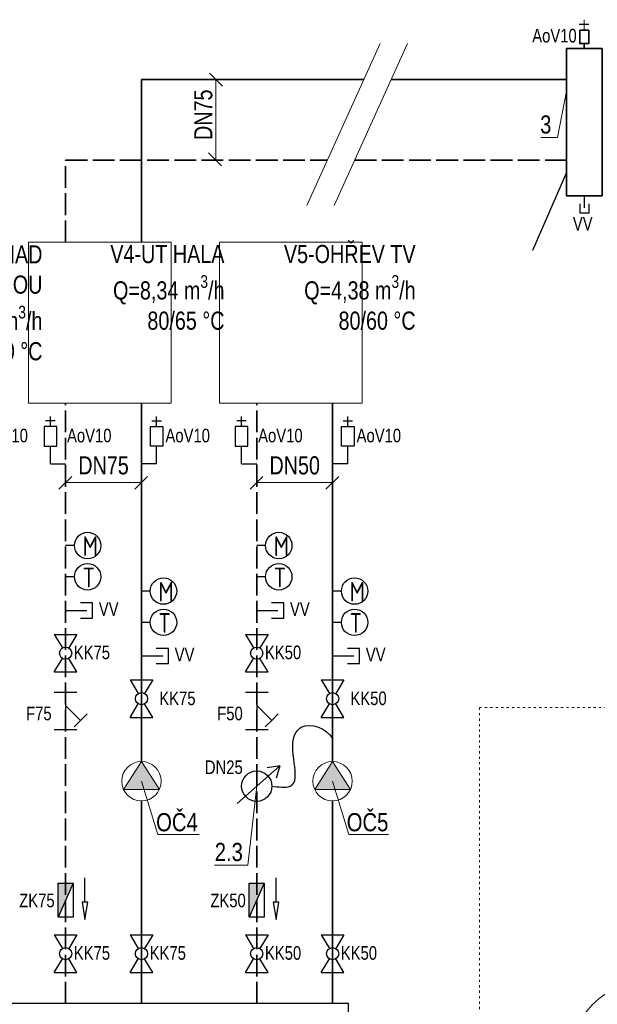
# Model space of a CAD drawing. Header units: millimetres. Extents: x -98431657 to -98227415, y -465497820 to -465456067.
# Tile 57 of 63: x -98399959 to -98396773, y -465469647 to -465464219. Entities that reach past the tile are written whole.
import ezdxf

# ---------------------------------------------------------------- set-up
doc = ezdxf.new("R2010")
doc.units = ezdxf.units.MM
doc.linetypes.add('ACAD_ISO02W100', pattern=[15, 12, -3])
doc.linetypes.add('ACAD_ISO03W100', pattern=[30, 12, -18])
for name, color, linetype, lineweight in [('AA_ROZPISKY', 7, 'Continuous', 15), ('Kóty obecně', 7, 'Continuous', 25), ('Pasivní chlazení', 7, 'Continuous', 25), ('Standard', 7, 'Continuous', 25), ('Topení', 6, 'Continuous', 25), ('WPF 1 - vrt', 7, 'Continuous', 25), ('ZAM - POHLEDY_Pero_č.__2', 7, 'Continuous', 13), ('základ', 7, 'Continuous', 25)]:
    doc.layers.add(name, color=color, linetype=linetype, lineweight=lineweight)
doc.layers.add('URB_DOMY_skica_hatch', color=7, linetype='Continuous', lineweight=25, true_color=0x656565)
doc.styles.add('ARIAL', font='arial.ttf')
doc.styles.add('ISOCPEUR', font='isocpeur.ttf')

msp = doc.modelspace()

# ---------------------------------------------------------------- hatches: boundary and pattern name
at = {"linetype": 'ACAD_ISO02W100', "lineweight": 100}
h = msp.add_hatch(color=256, dxfattribs=at)
h.dxf.hatch_style = 1
h.paths.add_polyline_path([(-98402677.1, -465468979.9), (-98402760.8, -465468979.9), (-98402760.8, -465469165.9)])
h.paths.add_polyline_path([(-98401672.8, -465468979.9), (-98401756.5, -465468979.9), (-98401756.5, -465469165.9)])
h.paths.add_polyline_path([(-98400668.6, -465468979.9), (-98400752.2, -465468979.9), (-98400752.2, -465469165.9)])
h.paths.add_polyline_path([(-98399664.3, -465468979.9), (-98399748, -465468979.9), (-98399748, -465469165.9)])
h.paths.add_polyline_path([(-98398609.8, -465468979.9), (-98398693.5, -465468979.9), (-98398693.5, -465469165.9)])
at = {"layer": 'URB_DOMY_skica_hatch', "linetype": 'Continuous', "lineweight": 25, "true_color": 0x000000}
for points in [[(-98399287.7, -465468308.8), (-98399386.5, -465468462.9), (-98399188.9, -465468462.9)], [(-98398233.2, -465468308.8), (-98398332, -465468462.9), (-98398134.4, -465468462.9)]]:
    msp.add_hatch(color=18, dxfattribs=at).paths.add_polyline_path(points)

# ---------------------------------------------------------------- linework, layer by layer
at = {"layer": 'AA_ROZPISKY', "linetype": 'ACAD_ISO03W100', "lineweight": 20}
msp.add_lwpolyline([(-98397423.3, -465468010.6), (-98387923.3, -465468011.5), (-98387923.7, -465472044.8), (-98397423.7, -465472043.9)], close=True, dxfattribs=at)
at = {"layer": 'AA_ROZPISKY'}
msp.add_circle((-98396423.5, -465470027.3), 533.3, dxfattribs=at)
at = {"layer": 'Pasivní chlazení'}
for centre in [(-98399584.6, -465467117.7), (-98398530.1, -465467117.7), (-98399584.6, -465467290.1), (-98398530.1, -465467290.1), (-98399166.1, -465467368.7), (-98398111.7, -465467368.7), (-98399166.1, -465467541.2), (-98398111.7, -465467541.2)]:
    msp.add_circle(centre, 72.9, dxfattribs=at)
at = {"layer": 'Standard', "color": 0, "linetype": 'Continuous', "lineweight": 35}
msp.add_line((-98396844.9, -465464378.1), (-98396844.9, -465464350.4), dxfattribs=at)
at = {"layer": 'Standard', "color": 1, "linetype": 'Continuous', "lineweight": 35}
for p, q in [((-98399287.7, -465464548.2), (-98398060.7, -465464548.2)), ((-98399287.7, -465465445.7), (-98399287.7, -465464548.2)), ((-98397910.1, -465464548.2), (-98396942.8, -465464548.2)), ((-98399287.7, -465468308.8), (-98399287.7, -465466332.8)), ((-98398233.2, -465468308.8), (-98398233.2, -465466332.8)), ((-98399287.7, -465469643.5), (-98399287.7, -465468526.2)), ((-98398233.2, -465469643.5), (-98398233.2, -465468526.2))]:
    msp.add_line(p, q, dxfattribs=at)
at = {"layer": 'Standard', "color": 0, "linetype": 'Continuous', "lineweight": 13}
for p, q in [((-98396991.8, -465464868.9), (-98396942.8, -465464611.8)), ((-98397083.8, -465464868.9), (-98396991.8, -465464868.9)), ((-98399287.7, -465468417.5), (-98399197.7, -465468710.6)), ((-98398700.6, -465468879.8), (-98398651.7, -465468444.4)), ((-98398233.2, -465468417.5), (-98398143.3, -465468710.6)), ((-98399197.7, -465468710.6), (-98398969.7, -465468710.6)), ((-98398143.3, -465468710.6), (-98397924.2, -465468710.6)), ((-98398884.8, -465468879.8), (-98398700.6, -465468879.8)), ((-98398146.1, -465469643.5), (-98403451.9, -465469643.5)), ((-98398146.1, -465469643.5), (-98398146.1, -465469978.3))]:
    msp.add_line(p, q, dxfattribs=at)
at = {"layer": 'Standard', "color": 5, "linetype": 'ACAD_ISO02W100', "lineweight": 35, "ltscale": 10}
for p, q in [((-98399706.1, -465464992.2), (-98398261.9, -465464992.2)), ((-98399706.1, -465465445.7), (-98399706.1, -465464992.2)), ((-98398111.3, -465464992.2), (-98396942.8, -465464992.2)), ((-98399706.1, -465469643.5), (-98399706.1, -465466332.8)), ((-98398651.7, -465469643.5), (-98398651.7, -465466332.8))]:
    msp.add_line(p, q, dxfattribs=at)
at = {"layer": 'Standard', "color": 0, "linetype": 'Continuous', "lineweight": 35}
for points in [[(-98396869.4, -465464277.2), (-98396820.4, -465464277.2), (-98396820.4, -465464350.4), (-98396869.4, -465464350.4), (-98396869.4, -465464277.2)], [(-98396942.8, -465464378.1), (-98396747, -465464378.1), (-98396747, -465465189.7), (-98396942.8, -465465189.7), (-98396942.8, -465464378.1)]]:
    msp.add_lwpolyline(points, close=True, dxfattribs=at)
at = {"layer": 'Standard', "color": 0, "linetype": 'Continuous', "lineweight": 25}
msp.add_lwpolyline([(-98398146.1, -465469643.5), (-98403451.9, -465469643.5), (-98403451.9, -465469978.3), (-98398146.1, -465469978.3), (-98398146.1, -465469643.5)], close=True, dxfattribs=at)
at = {"layer": 'Topení', "color": 0, "linetype": 'Continuous', "lineweight": 13}
for p, q in [((-98396844.9, -465464277.2), (-98396844.9, -465464218.6)), ((-98397971.2, -465464350.6), (-98398375.8, -465465243.6)), ((-98397820.5, -465464350.6), (-98398225.2, -465465243.6)), ((-98398912, -465464514.3), (-98398841, -465464585.3)), ((-98398878.1, -465464992.2), (-98398878.1, -465464548.2)), ((-98398917.8, -465464952.5), (-98398846.8, -465465023.5)), ((-98399672.3, -465466736.8), (-98399743.3, -465466807.8)), ((-98399706.1, -465466770.6), (-98399287.7, -465466770.6)), ((-98399253.8, -465466736.8), (-98399324.8, -465466807.8)), ((-98398617.8, -465466736.8), (-98398688.8, -465466807.8)), ((-98398651.7, -465466770.6), (-98398233.2, -465466770.6)), ((-98398199.4, -465466736.8), (-98398270.4, -465466807.8))]:
    msp.add_line(p, q, dxfattribs=at)
at = {"layer": 'Topení', "color": 0, "linetype": 'Continuous', "lineweight": 25}
for p, q in [((-98396942.8, -465465060.6), (-98397130.8, -465465490.5)), ((-98396844.9, -465465189.7), (-98396844.9, -465465256.7)), ((-98396868.6, -465465233), (-98396868.6, -465465283.2)), ((-98396818.4, -465465283.2), (-98396818.4, -465465233)), ((-98396868.6, -465465283.2), (-98396818.4, -465465283.2)), ((-98399706.1, -465467475.7), (-98399589, -465467475.7)), ((-98399557.5, -465467433.9), (-98399624.5, -465467433.9)), ((-98399557.5, -465467517.5), (-98399557.5, -465467433.9)), ((-98398651.7, -465467475.7), (-98398534.5, -465467475.7)), ((-98398503.1, -465467433.9), (-98398570, -465467433.9)), ((-98398503.1, -465467517.5), (-98398503.1, -465467433.9)), ((-98399624.5, -465467517.5), (-98399557.5, -465467517.5)), ((-98398570, -465467517.5), (-98398503.1, -465467517.5)), ((-98399768.4, -465467607.4), (-98399643.9, -465467607.4)), ((-98399768.4, -465467607.4), (-98399723.4, -465467682.4)), ((-98399643.9, -465467607.4), (-98399688.9, -465467682.4)), ((-98398713.9, -465467607.4), (-98398589.5, -465467607.4)), ((-98398713.9, -465467607.4), (-98398668.9, -465467682.4)), ((-98398589.5, -465467607.4), (-98398634.5, -465467682.4)), ((-98399139.1, -465467684.9), (-98399206, -465467684.9)), ((-98399139.1, -465467768.6), (-98399139.1, -465467684.9)), ((-98398084.6, -465467684.9), (-98398151.6, -465467684.9)), ((-98398084.6, -465467768.6), (-98398084.6, -465467684.9)), ((-98399768.4, -465467814.9), (-98399723.4, -465467739.8)), ((-98399643.9, -465467814.9), (-98399688.9, -465467739.8)), ((-98399287.7, -465467726.8), (-98399170.5, -465467726.8)), ((-98398713.9, -465467814.9), (-98398668.9, -465467739.8)), ((-98398589.5, -465467814.9), (-98398634.5, -465467739.8)), ((-98398233.2, -465467726.8), (-98398116.1, -465467726.8)), ((-98399206, -465467768.6), (-98399139.1, -465467768.6)), ((-98398151.6, -465467768.6), (-98398084.6, -465467768.6)), ((-98399768.4, -465467814.9), (-98399643.9, -465467814.9)), ((-98399349.9, -465467858.4), (-98399225.5, -465467858.4)), ((-98399349.9, -465467858.4), (-98399304.9, -465467933.5)), ((-98399225.5, -465467858.4), (-98399270.5, -465467933.5)), ((-98398713.9, -465467814.9), (-98398589.5, -465467814.9)), ((-98398295.5, -465467858.4), (-98398171, -465467858.4)), ((-98398295.5, -465467858.4), (-98398250.4, -465467933.5)), ((-98398171, -465467858.4), (-98398216, -465467933.5)), ((-98399768.4, -465467925.4), (-98399643.9, -465467925.4)), ((-98399706.1, -465467925.4), (-98399706.1, -465468132.9)), ((-98398713.9, -465467925.4), (-98398589.5, -465467925.4)), ((-98398651.7, -465467925.4), (-98398651.7, -465468132.9)), ((-98399706.1, -465467999), (-98399623.3, -465468081.9)), ((-98399349.9, -465468066), (-98399304.9, -465467990.9)), ((-98399225.5, -465468066), (-98399270.5, -465467990.9)), ((-98398651.7, -465467999), (-98398568.8, -465468081.9)), ((-98398295.5, -465468066), (-98398250.4, -465467990.9)), ((-98398171, -465468066), (-98398216, -465467990.9)), ((-98399623.3, -465468081.9), (-98399587.8, -465468046.3)), ((-98399349.9, -465468066), (-98399225.5, -465468066)), ((-98398568.8, -465468081.9), (-98398533.3, -465468046.3)), ((-98398295.5, -465468066), (-98398171, -465468066)), ((-98399768.4, -465468132.9), (-98399643.9, -465468132.9)), ((-98399623.3, -465468081.9), (-98399658.8, -465468117.4)), ((-98398713.9, -465468132.9), (-98398589.5, -465468132.9)), ((-98398568.8, -465468081.9), (-98398604.3, -465468117.4)), ((-98398759.4, -465468540.3), (-98398525.2, -465468332.9)), ((-98398525.2, -465468332.9), (-98398594.2, -465468343.6)), ((-98398525.2, -465468332.9), (-98398544.1, -465468400)), ((-98399768.4, -465469264.4), (-98399643.9, -465469264.4)), ((-98399768.4, -465469264.4), (-98399723.4, -465469339.4)), ((-98399643.9, -465469264.4), (-98399688.9, -465469339.4)), ((-98399349.9, -465469264.4), (-98399225.5, -465469264.4)), ((-98399349.9, -465469264.4), (-98399304.9, -465469339.4)), ((-98399225.5, -465469264.4), (-98399270.5, -465469339.4)), ((-98398713.9, -465469264.4), (-98398589.5, -465469264.4)), ((-98398713.9, -465469264.4), (-98398668.9, -465469339.4)), ((-98398589.5, -465469264.4), (-98398634.5, -465469339.4)), ((-98398295.5, -465469264.4), (-98398171, -465469264.4)), ((-98398295.5, -465469264.4), (-98398250.4, -465469339.4)), ((-98398171, -465469264.4), (-98398216, -465469339.4)), ((-98399768.4, -465469471.9), (-98399723.4, -465469396.9)), ((-98399643.9, -465469471.9), (-98399688.9, -465469396.9)), ((-98399349.9, -465469471.9), (-98399304.9, -465469396.9)), ((-98399225.5, -465469471.9), (-98399270.5, -465469396.9)), ((-98398713.9, -465469471.9), (-98398668.9, -465469396.9)), ((-98398589.5, -465469471.9), (-98398634.5, -465469396.9)), ((-98398295.5, -465469471.9), (-98398250.4, -465469396.9)), ((-98398171, -465469471.9), (-98398216, -465469396.9)), ((-98399768.4, -465469471.9), (-98399643.9, -465469471.9)), ((-98399349.9, -465469471.9), (-98399225.5, -465469471.9)), ((-98398713.9, -465469471.9), (-98398589.5, -465469471.9)), ((-98398295.5, -465469471.9), (-98398171, -465469471.9))]:
    msp.add_line(p, q, dxfattribs=at)
for points in [[(-98399657.5, -465467117.7), (-98399706.1, -465467117.7)], [(-98398603, -465467117.7), (-98398651.7, -465467117.7)], [(-98399657.5, -465467290.1), (-98399706.1, -465467290.1)], [(-98398603, -465467290.1), (-98398651.7, -465467290.1)], [(-98399239, -465467368.7), (-98399287.7, -465467368.7)], [(-98398184.6, -465467368.7), (-98398233.2, -465467368.7)], [(-98399239, -465467541.2), (-98399287.7, -465467541.2)], [(-98398184.6, -465467541.2), (-98398233.2, -465467541.2)]]:
    msp.add_lwpolyline(points, dxfattribs=at)
for centre, radius in [((-98399706.1, -465467711.1), 33.5), ((-98398651.7, -465467711.1), 33.5), ((-98399287.7, -465467962.2), 33.5), ((-98398233.2, -465467962.2), 33.5), ((-98398651.7, -465468444.4), 83.7), ((-98399706.1, -465469368.1), 33.5), ((-98399287.7, -465469368.1), 33.5), ((-98398651.7, -465469368.1), 33.5), ((-98398233.2, -465469368.1), 33.5)]:
    msp.add_circle(centre, radius, dxfattribs=at)
at = {"layer": 'Topení', "color": 0, "linetype": 'Continuous', "lineweight": 25, "start_tangent": (1.056269, -0.124047), "end_tangent": (0.658422, -1.070822)}
msp.add_spline([(-98398568, -465468444.4), (-98398467.6, -465468444.4), (-98398434.4, -465468147), (-98398406, -465468119.8), (-98398233.2, -465468180.8)], degree=3, dxfattribs=at)
at = {"layer": 'WPF 1 - vrt'}
for p, q in [((-98399789.8, -465466667.2), (-98399789.8, -465466618.1)), ((-98399789.8, -465466667.2), (-98399706.1, -465466667.2)), ((-98399204, -465466667.2), (-98399287.7, -465466667.2)), ((-98399204, -465466667.2), (-98399204, -465466618.1)), ((-98398735.4, -465466667.2), (-98398735.4, -465466618.1)), ((-98398735.4, -465466667.2), (-98398651.7, -465466667.2)), ((-98398149.5, -465466667.2), (-98398233.2, -465466667.2)), ((-98398149.5, -465466667.2), (-98398149.5, -465466618.1))]:
    msp.add_line(p, q, dxfattribs=at)
at = {"layer": 'ZAM - POHLEDY_Pero_č.__2', "color": 0, "linetype": 'Continuous', "lineweight": 13}
for p, q in [((-98399287.7, -465468308.8), (-98399386.5, -465468462.9)), ((-98399188.9, -465468462.9), (-98399287.7, -465468308.8)), ((-98398233.2, -465468308.8), (-98398332, -465468462.9)), ((-98398134.4, -465468462.9), (-98398233.2, -465468308.8)), ((-98399386.5, -465468462.9), (-98399188.9, -465468462.9)), ((-98398332, -465468462.9), (-98398134.4, -465468462.9))]:
    msp.add_line(p, q, dxfattribs=at)
for points in [[(-98399911.1, -465465445.7), (-98399124.6, -465465445.7), (-98399124.6, -465466332.8), (-98399911.1, -465466332.8), (-98399911.1, -465465445.7)], [(-98398856.6, -465465445.7), (-98398070.1, -465465445.7), (-98398070.1, -465466332.8), (-98398856.6, -465466332.8), (-98398856.6, -465465445.7)]]:
    msp.add_lwpolyline(points, close=True, dxfattribs=at)
for centre in [(-98399287.7, -465468417.5), (-98398233.2, -465468417.5)]:
    msp.add_circle(centre, 108.7, dxfattribs=at)
at = {"layer": 'základ'}
for p, q in [((-98396872.1, -465464243.7), (-98396819.8, -465464243.7)), ((-98399764.4, -465466431.1), (-98399816.7, -465466431.1)), ((-98399789.8, -465466460.9), (-98399789.8, -465466405.7)), ((-98399229.5, -465466431.1), (-98399177.2, -465466431.1)), ((-98399204, -465466460.9), (-98399204, -465466405.7)), ((-98398709.9, -465466431.1), (-98398762.2, -465466431.1)), ((-98398735.4, -465466460.9), (-98398735.4, -465466405.7)), ((-98398175, -465466431.1), (-98398122.7, -465466431.1)), ((-98398149.5, -465466460.9), (-98398149.5, -465466405.7)), ((-98399789.8, -465466618.1), (-98399789.8, -465466570.5)), ((-98399204, -465466618.1), (-98399204, -465466570.5)), ((-98398735.4, -465466618.1), (-98398735.4, -465466570.5)), ((-98398149.5, -465466618.1), (-98398149.5, -465466570.5)), ((-98399664.3, -465468979.9), (-98399748, -465469165.9)), ((-98399599.5, -465469084.7), (-98399599.5, -465468950)), ((-98398609.8, -465468979.9), (-98398693.5, -465469165.9)), ((-98398545, -465469084.7), (-98398545, -465468950))]:
    msp.add_line(p, q, dxfattribs=at)
for points in [[(-98399755.4, -465466460.9), (-98399824.3, -465466460.9), (-98399824.3, -465466570.5), (-98399755.4, -465466570.5), (-98399755.4, -465466460.9)], [(-98399238.5, -465466460.9), (-98399169.6, -465466460.9), (-98399169.6, -465466570.5), (-98399238.5, -465466570.5), (-98399238.5, -465466460.9)], [(-98398700.9, -465466460.9), (-98398769.8, -465466460.9), (-98398769.8, -465466570.5), (-98398700.9, -465466570.5), (-98398700.9, -465466460.9)], [(-98398184, -465466460.9), (-98398115.1, -465466460.9), (-98398115.1, -465466570.5), (-98398184, -465466570.5), (-98398184, -465466460.9)], [(-98399748, -465468979.9), (-98399664.3, -465468979.9), (-98399664.3, -465469165.9), (-98399748, -465469165.9), (-98399748, -465468979.9)], [(-98398693.5, -465468979.9), (-98398609.8, -465468979.9), (-98398609.8, -465469165.9), (-98398693.5, -465469165.9), (-98398693.5, -465468979.9)], [(-98399583.6, -465469084.7), (-98399615.4, -465469084.7), (-98399599.5, -465469180.1), (-98399583.6, -465469084.7)], [(-98398529.1, -465469084.7), (-98398560.9, -465469084.7), (-98398545, -465469180.1), (-98398529.1, -465469084.7)]]:
    msp.add_lwpolyline(points, close=True, dxfattribs=at)

# ---------------------------------------------------------------- texts
at = {"layer": 'AA_ROZPISKY', "insert": (-98414809.6, -465469381.3), "char_height": 100, "attachment_point": 1, "rotation": 359.9944}
msp.add_mtext_dynamic_manual_height_columns('\\pi1385;{\\W0.7;Lublaňská 1002/9, 120 00 Praha 2\\P\\pi1396.66667,t2396.66667,2496.66667;IČO: 29136440 | +420 736 630 021\\P\\pi1478.33333,t2478.33333,3578.33333;www.ecoten.cz | info@ecoten.cz\\H1.08333x; }', width=4800, gutter_width=150, heights=[0], dxfattribs=at)
at = {"layer": 'Kóty obecně', "color": 0, "linetype": 'Continuous', "lineweight": 35, "attachment_point": 9, "style": 'ARIAL'}
for s, insert, char_height, width in [('{\\fArial|b0|i0|c238|p34;\\W0.78;AoV10}', (-98396886.5, -465464345.3), 75, 338.44), ('\\W0.79;3', (-98397026.5, -465464847.7), 100, 128.393), ('{\\fArial|b0|i0|c238|p34;\\W0.78;VV}', (-98396798.7, -465465380.9), 75, 338.44), ('\\A1;{\\fArial|b0|i0|c238|p34;\\W0.78;V5-OHŘEV TV\\PQ=4,38 m\\H0.7x;\\S3^ ;\\H1.42857x;/h\\P80/60 °C}', (-98397775.2, -465465929.3), 100, 1042.9), ('\\A1;{\\fArial|b0|i0|c238|p34;\\W0.78;V3-UT NAD\\POBROBNOU\\PQ=0,46 m\\H0.7x;\\S3^ ;\\H1.42857x;/h\\P75/60 °C}', (-98399833.9, -465466097.9), 100, 1042.9), ('\\A1;{\\fArial|b0|i0|c238|p34;\\W0.78;V4-UT HALA\\PQ=8,34 m\\H0.7x;\\S3^ ;\\H1.42857x;/h\\P80/65 °C}', (-98398829.7, -465465929.3), 100, 1042.9), ('{\\fArial|b0|i0|c238|p34;\\W0.78;AoV10}', (-98399914.1, -465466549.8), 75, 338.44), ('{\\fArial|b0|i0|c238|p34;\\W0.78;AoV10}', (-98399452.9, -465466549.8), 75, 338.44), ('{\\fArial|b0|i0|c238|p34;\\W0.78;AoV10}', (-98398909.9, -465466549.8), 75, 338.44), ('{\\fArial|b0|i0|c238|p34;\\W0.78;AoV10}', (-98398398.5, -465466549.8), 75, 338.44), ('{\\fArial|b0|i0|c238|p34;\\W0.78;AoV10}', (-98397855.4, -465466549.8), 75, 338.44), ('{\\fArial|b0|i0|c238|p34;\\W0.78;DN75}', (-98399357.5, -465466727), 100, 338.44), ('{\\fArial|b0|i0|c238|p34;\\W0.78;DN50}', (-98398303, -465466727), 100, 338.44), ('{\\fArial|b0|i0|c238|p34;\\W0.78;VV}', (-98399413.8, -465467505.4), 75, 338.44), ('{\\fArial|b0|i0|c238|p34;\\W0.78;VV}', (-98398359.3, -465467505.4), 75, 338.44), ('{\\fArial|b0|i0|c238|p34;\\W0.78;KK75}', (-98399461, -465467745.5), 75, 338.44), ('{\\fArial|b0|i0|c238|p34;\\W0.78;VV}', (-98398995.3, -465467756.5), 75, 338.44), ('{\\fArial|b0|i0|c238|p34;\\W0.78;KK50}', (-98398406.5, -465467745.5), 75, 338.44), ('{\\fArial|b0|i0|c238|p34;\\W0.78;VV}', (-98397940.9, -465467756.5), 75, 338.44), ('{\\fArial|b0|i0|c238|p34;\\W0.78;KK75}', (-98398989.3, -465467998.7), 75, 338.44), ('{\\fArial|b0|i0|c238|p34;\\W0.78;KK50}', (-98397934.9, -465467998.7), 75, 338.44), ('{\\fArial|b0|i0|c238|p34;\\W0.78;F75}', (-98399783.2, -465468082.3), 75, 338.44), ('{\\fArial|b0|i0|c238|p34;\\W0.78;F50}', (-98398728.8, -465468082.3), 75, 338.44), ('{\\fArial|b0|i0|c238|p34;\\W0.78;DN25}', (-98398728.8, -465468378.6), 75, 338.44), ('\\W0.80;OČ4', (-98398977, -465468694.6), 100, 339.744), ('\\W0.80;OČ5', (-98397925.6, -465468694.6), 100, 339.744), ('\\W0.80;2.3', (-98398728, -465468858.6), 100, 245.914), ('{\\fArial|b0|i0|c238|p34;\\W0.78;ZK75}', (-98399766.6, -465469113.3), 75, 338.44), ('{\\fArial|b0|i0|c238|p34;\\W0.78;ZK50}', (-98398712.2, -465469113.3), 75, 338.44), ('{\\fArial|b0|i0|c238|p34;\\W0.78;KK75}', (-98399461, -465469402.5), 75, 338.44), ('{\\fArial|b0|i0|c238|p34;\\W0.78;KK75}', (-98399042.5, -465469402.5), 75, 338.44), ('{\\fArial|b0|i0|c238|p34;\\W0.78;KK50}', (-98398406.5, -465469402.5), 75, 338.44), ('{\\fArial|b0|i0|c238|p34;\\W0.78;KK50}', (-98397988, -465469402.5), 75, 338.44)]:
    msp.add_mtext(s, dxfattribs=dict(at, insert=insert, char_height=char_height, width=width))
at = {"layer": 'Kóty obecně', "color": 0, "linetype": 'Continuous', "lineweight": 35, "insert": (-98398895.4, -465464603.5), "char_height": 100, "width": 338.44, "attachment_point": 9, "rotation": 90, "style": 'ARIAL'}
msp.add_mtext('{\\fArial|b0|i0|c238|p34;\\W0.78;DN75}', dxfattribs=at)
at = {"layer": 'Kóty obecně', "color": 0, "linetype": 'Continuous', "lineweight": 18, "char_height": 108.501, "width": 120.436, "attachment_point": 7, "style": 'ISOCPEUR'}
for s, insert in [('{\\fISOCPEUR|b0|i0|c238|p34;\\W0.8;\\C7;M}', (-98399612.6, -465467175.5)), ('{\\fISOCPEUR|b0|i0|c238|p34;\\W0.8;\\C7;M}', (-98398558.2, -465467175.5)), ('{\\fISOCPEUR|b0|i0|c238|p34;\\W0.8;\\C7;T}', (-98399612.6, -465467347.9)), ('{\\fISOCPEUR|b0|i0|c238|p34;\\W0.8;\\C7;T}', (-98398558.2, -465467347.9)), ('{\\fISOCPEUR|b0|i0|c238|p34;\\W0.8;\\C7;M}', (-98399194.2, -465467426.6)), ('{\\fISOCPEUR|b0|i0|c238|p34;\\W0.8;\\C7;M}', (-98398139.7, -465467426.6)), ('{\\fISOCPEUR|b0|i0|c238|p34;\\W0.8;\\C7;T}', (-98399194.2, -465467599)), ('{\\fISOCPEUR|b0|i0|c238|p34;\\W0.8;\\C7;T}', (-98398139.7, -465467599))]:
    msp.add_mtext(s, dxfattribs=dict(at, insert=insert))

doc.saveas('drawing.dxf')
